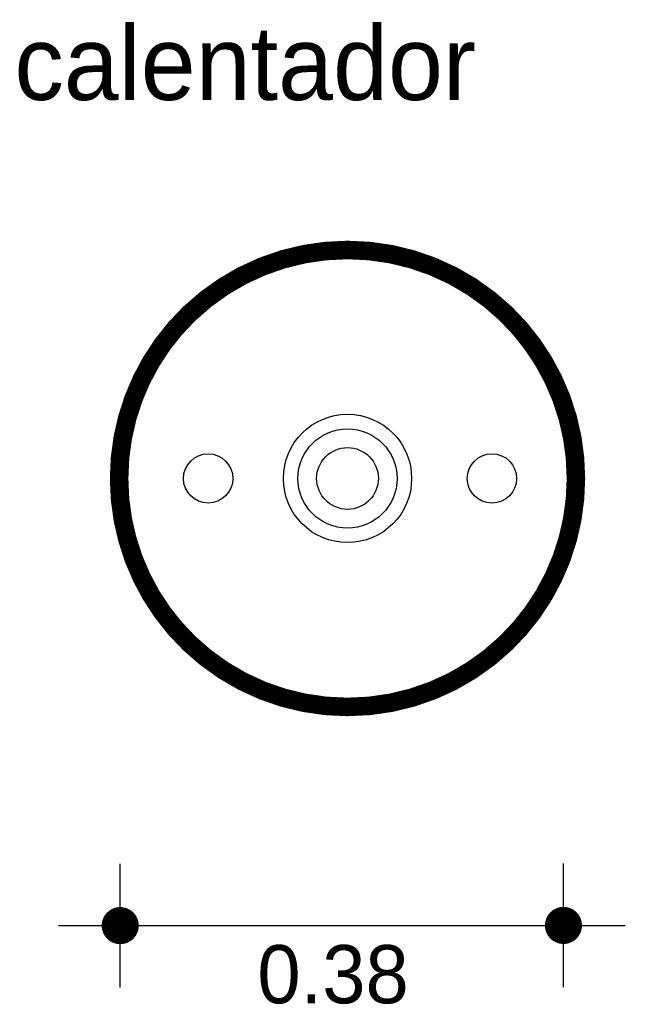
# Model space of a CAD drawing. Extents: x 1.968 to 2.458, y 4.869 to 5.664.
import ezdxf

# ---------------------------------------------------------------- set-up
doc = ezdxf.new("R2010")
doc.units = 0
doc.header["$MEASUREMENT"] = 0
for name, color, linetype in [('BORDE', 2, 'CONTINUOUS'), ('COTAS', 6, 'CONTINUOUS'), ('DIBUJO', 5, 'CONTINUOUS'), ('TEXTO', 4, 'CONTINUOUS')]:
    doc.layers.add(name, color=color, linetype=linetype)

msp = doc.modelspace()

# ---------------------------------------------------------------- linework, layer by layer
at = {"layer": 'BORDE', "const_width": 0.015}
msp.add_lwpolyline([(2.10526, 5.42686, -0.193628), (2.23317, 5.47833, -0.193628), (2.36108, 5.42686, -0.204208), (2.41786, 5.29364, -0.204208), (2.36108, 5.16042, -0.193628), (2.23317, 5.10896, -0.193628), (2.10526, 5.16042, -0.204208), (2.04849, 5.29364, -0.204208)], format="xyb", close=True, dxfattribs=at)
at = {"layer": 'COTAS'}
for p, q in [((2.04938, 4.88218), (2.04938, 4.98218)), ((2.40779, 4.88236), (2.40779, 4.98236)), ((1.99938, 4.93218), (2.45779, 4.93236))]:
    msp.add_line(p, q, dxfattribs=at)
at = {"layer": 'COTAS', "const_width": 0.015}
for points in [[(2.04188, 4.93218, 1), (2.05688, 4.93218, 1)], [(2.40029, 4.93236, 1), (2.41529, 4.93236, 1)]]:
    msp.add_lwpolyline(points, format="xyb", close=True, dxfattribs=at)
at = {"layer": 'DIBUJO'}
for centre, radius in [((2.23317, 5.29364), 0.18631), ((2.23317, 5.29364), 0.05186), ((2.23317, 5.29364), 0.04007), ((2.23317, 5.29364), 0.02495), ((2.12051, 5.29364), 0.01996), ((2.34991, 5.29364), 0.01996)]:
    msp.add_circle(centre, radius, dxfattribs=at)

# ---------------------------------------------------------------- texts
at = {"layer": 'COTAS'}
msp.add_text('0.38', height=0.04702, dxfattribs=at).set_placement((2.1603, 4.86942))
at = {"layer": 'TEXTO'}
msp.add_text('calentador', height=0.059746, dxfattribs=at).set_placement((1.96386, 5.59961))

doc.saveas('drawing.dxf')
